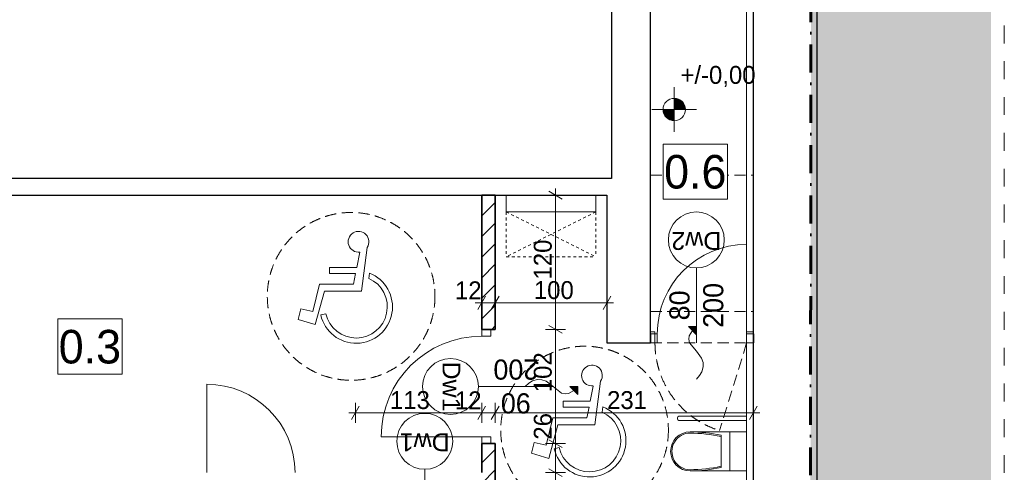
# Model space of a CAD drawing. Extents: x -613240 to -325500, y -25863 to 152403.
# Tile 56 of 254: x -421829 to -413019, y 27316 to 31361. Entities that reach past the tile are written whole.
import ezdxf

# ---------------------------------------------------------------- set-up
doc = ezdxf.new("R2010")
doc.units = 0
doc.header["$MEASUREMENT"] = 0
for name, pattern in [('Hidden Line', [50, 25, -25]), ('Krawędzie ukryte', [150, 100, -50]), ('Kreski i kropki', [450, 250, -100, 0, -100]), ('Przerywana', [320, 160, -160])]:
    doc.linetypes.add(name, pattern=pattern)
for name, color, linetype in [('A-Okna', 7, 'Continuous'), ('Arch zmurowania', 7, 'Continuous'), ('Arch ściany działowe', 7, 'Continuous'), ('Drzwi ArchiCAD', 7, 'Continuous'), ('INWENT RZĘDNE', 7, 'Continuous'), ('INWENT WYMIARY', 7, 'Continuous')]:
    doc.layers.add(name, color=color, linetype=linetype)
for name, color, linetype, lineweight, true_color in [('A-Okna_Nr_Pióra__9', 7, 'Continuous', 13, 0x3dad99), ('Arch opisy okien_Nr_Pióra__9', 7, 'Continuous', 13, 0x3dad99), ('Arch opisy_Nr_Pióra__9', 7, 'Continuous', 13, 0x3dad99), ('arch wypelnienia_Nr_Pióra__2', 7, 'Continuous', 13, 0x7f7f7f), ('Arch wyposarzenie_Nr_Pióra__2', 7, 'Continuous', 13, 0x7f7f7f), ('INWENT OPISY_Nr_Pióra__9', 7, 'Continuous', 13, 0x3dad99), ('INWENT.ŚCIANY_Nr_Pióra__2', 7, 'Continuous', 13, 0x7f7f7f)]:
    doc.layers.add(name, color=color, linetype=linetype, lineweight=lineweight, true_color=true_color)
for name, color, linetype, lineweight in [('Arch opisy_Nr_Pióra__21', 7, 'Continuous', 9), ('Arch wyposazenie_Nr_Pióra__21', 7, 'Continuous', 9), ('Arch zmurowania_Nr_Pióra__21', 7, 'Continuous', 9), ('Arch zmurowania_Nr_Pióra__27', 7, 'Continuous', 35), ('Arch ściany działowe_Nr_Pióra__27', 7, 'Continuous', 35), ('Arch ściany zewnętrzne_Nr_Pióra__21', 7, 'Continuous', 9), ('Drzwi ArchiCAD_Nr_Pióra__21', 7, 'Continuous', 9), ('Drzwi ArchiCAD_Nr_Pióra__27', 7, 'Continuous', 35), ('INWENT KONST. DREWNIANA_Nr_Pióra__20', 1, 'Continuous', 60), ('INWENT OPISY_Nr_Pióra__21', 7, 'Continuous', 9), ('INWENT RZĘDNE_Nr_Pióra__21', 7, 'Continuous', 9), ('INWENT WYMIARY_Nr_Pióra__21', 7, 'Continuous', 9), ('INWENT. DRZWI_Nr_Pióra__5', 7, 'Continuous', 13), ('INWENT.ŚCIANY_Nr_Pióra__1', 7, 'Continuous', 25), ('INWENT.ŚCIANY_Nr_Pióra__21', 7, 'Continuous', 9), ('Istniejące stropy_Nr_Pióra__5', 7, 'Continuous', 13)]:
    doc.layers.add(name, color=color, linetype=linetype, lineweight=lineweight)
doc.styles.add('GENERATED_STYLE_1', font='txt')
doc.styles.add('GENERATED_STYLE_10', font='arial.ttf')
doc.styles.add('GENERATED_STYLE_2', font='txt')
doc.styles.add('GENERATED_STYLE_3', font='txt')
doc.styles.add('GENERATED_STYLE_6', font='txt')
doc.dimstyles.new('GENERATED_STYLE__2', dxfattribs={"dimtxt": 160.000002, "dimasz": 91.2, "dimexe": 0.18, "dimexo": 0, "dimgap": 0.09, "dimtad": 1, "dimtih": 1, "dimtoh": 1, "dimdec": 0, "dimlfac": 0.1, "dimzin": 0, "dimdsep": 46, "dimtxsty": 'GENERATED_STYLE_1', "dimblk": 'ARROWHEAD_2', "dimblk1": 'ARROWHEAD_2', "dimblk2": 'ARROWHEAD_2', "dimcen": 0.09, "dimclrd": 7, "dimclre": 7, "dimclrt": 7, "dimazin": 0, "dimtfac": 1, "dimtdec": 4, "dimtmove": 0, "dimatfit": 3, "dimfxl": 0, "dimtolj": 1, "dimtzin": 0, "dimarcsym": 0})
doc.dimstyles.new('GENERATED_STYLE__3', dxfattribs={"dimtxt": 160.000002, "dimasz": 91.2, "dimexe": 0.18, "dimexo": 0, "dimgap": 0.09, "dimtad": 1, "dimdec": 0, "dimlfac": 0.1, "dimzin": 0, "dimdsep": 46, "dimtxsty": 'GENERATED_STYLE_1', "dimblk": 'ARROWHEAD_2', "dimblk1": 'ARROWHEAD_2', "dimblk2": 'ARROWHEAD_2', "dimcen": 0.09, "dimclrd": 7, "dimclre": 7, "dimclrt": 7, "dimazin": 0, "dimtfac": 1, "dimtdec": 4, "dimtmove": 0, "dimatfit": 3, "dimfxl": 0, "dimtolj": 1, "dimtzin": 0, "dimarcsym": 0})
pattern_1 = [(45, (0, 0), (-91.92388, 91.92388), [])]

# ---------------------------------------------------------------- blocks, each defined once
blk = doc.blocks.new('D1 Drzwi proste 14')
at = {"layer": 'Drzwi ArchiCAD_Nr_Pióra__21', "linetype": 'Continuous'}
for p, q in [((450, 0), (450, 900)), ((-450, 0), (-510, 0)), ((-510, 0), (-510, -80)), ((-450, -80), (-450, 0)), ((510, 0), (450, 0)), ((450, 0), (450, -80)), ((510, -80), (510, 0)), ((-510, -80), (-450, -80)), ((450, -80), (510, -80))]:
    blk.add_line(p, q, dxfattribs=at)
blk.add_arc((450, 0), 900, 90, 180, dxfattribs=at)
at = {"layer": 'Drzwi ArchiCAD_Nr_Pióra__27', "linetype": 'Continuous'}
for p, q in [((-510, 0), (-510, -80)), ((510, 0), (510, -80))]:
    blk.add_line(p, q, dxfattribs=at)
blk = doc.blocks.new('Ściana_2', base_point=(-417694.9, 29792.6))
at = {"layer": 'Arch zmurowania_Nr_Pióra__21', "linetype": 'Continuous'}
h = blk.add_hatch(dxfattribs=at)
h.set_pattern_fill('Common_Brick', color=256, style=0, pattern_type=2)
h.set_pattern_definition(pattern_1)
h.paths.add_polyline_path([(-417694.9, 29792.6), (-417694.9, 28592.6), (-417614.9, 28592.6), (-417574.9, 28592.6), (-417574.9, 29792.6)], flags=0)
h = blk.add_hatch(dxfattribs=at)
h.set_pattern_fill('Common_Brick', color=256, style=0, pattern_type=2)
h.set_pattern_definition(pattern_1)
h.paths.add_polyline_path([(-417694.9, 26132.6), (-417574.9, 26302.6), (-417574.9, 27572.6), (-417614.9, 27572.6), (-417694.9, 27572.6)], flags=0)
at = {"layer": 'Arch zmurowania_Nr_Pióra__27', "linetype": 'Continuous'}
for p, q in [((-417694.9, 29792.6), (-417694.9, 28592.6)), ((-417574.9, 29792.6), (-417694.9, 29792.6)), ((-417574.9, 28592.6), (-417574.9, 29792.6)), ((-417694.9, 28592.6), (-417614.9, 28592.6)), ((-417614.9, 28592.6), (-417574.9, 28592.6)), ((-417694.9, 27572.6), (-417614.9, 27572.6)), ((-417694.9, 27572.6), (-417694.9, 27312.6)), ((-417614.9, 27572.6), (-417574.9, 27572.6)), ((-417574.9, 26302.6), (-417574.9, 27572.6)), ((-417694.9, 27192.6), (-417694.9, 26132.6))]:
    blk.add_line(p, q, dxfattribs=at)
at = {"layer": 'Drzwi ArchiCAD', "color": 8, "linetype": 'Continuous', "lineweight": 13, "true_color": 0x7f7f7f, "xscale": -1, "zscale": 1000, "rotation": 89.99999999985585}
blk.add_blockref('D1 Drzwi proste 14', (-417694.9, 28082.6), dxfattribs=at)
blk = doc.blocks.new('D1 Drzwi proste 14_3')
at = {"layer": 'Drzwi ArchiCAD_Nr_Pióra__21', "linetype": 'Continuous'}
for p, q in [((400, 0), (400, 800)), ((-400, 0), (-460, 0)), ((-460, 0), (-460, -80)), ((-400, -80), (-400, 0)), ((460, 0), (400, 0)), ((400, 0), (400, -80)), ((460, -80), (460, 0)), ((-460, -80), (-400, -80)), ((400, -80), (460, -80))]:
    blk.add_line(p, q, dxfattribs=at)
blk.add_arc((400, 0), 800, 90, 180, dxfattribs=at)
at = {"layer": 'Drzwi ArchiCAD_Nr_Pióra__27', "linetype": 'Continuous'}
for p, q in [((-460, 0), (-460, -80)), ((460, 0), (460, -80))]:
    blk.add_line(p, q, dxfattribs=at)
blk = doc.blocks.new('Ściana_5', base_point=(-415264.9, 28552.6))
at = {"layer": 'Arch ściany działowe_Nr_Pióra__27', "linetype": 'Continuous'}
for p, q in [((-416184.9, 28552.6), (-416184.9, 28472.6)), ((-415264.9, 28552.6), (-415264.9, 28472.6))]:
    blk.add_line(p, q, dxfattribs=at)
at = {"layer": 'Drzwi ArchiCAD', "color": 8, "linetype": 'Continuous', "lineweight": 13, "true_color": 0x7f7f7f, "zscale": 1000}
blk.add_blockref('D1 Drzwi proste 14_3', (-415724.9, 28552.6), dxfattribs=at)
blk = doc.blocks.new('Krzywa_1', base_point=(-417305.5, 28082.6))
at = {"layer": 'A-Okna_Nr_Pióra__9', "linetype": 'Continuous'}
blk.add_hatch(color=256, dxfattribs=at).paths.add_polyline_path([(-416834.9, 28082.6), (-416834.5, 28011.9), (-416905.6, 28082.2)], flags=0)
for p, q in [((-416834.9, 28082.6), (-416905.6, 28082.2)), ((-416834.5, 28011.9), (-416905.6, 28082.2)), ((-416834.9, 28082.6), (-416834.5, 28011.9))]:
    blk.add_line(p, q, dxfattribs=at)
at = {"layer": 'A-Okna_Nr_Pióra__9', "linetype": 'Continuous', "flags": 128}
blk.add_lwpolyline([(-417305.5, 28082.6), (-417274.4, 28111.8), (-417239.3, 28133), (-417194.6, 28145.2), (-417155.9, 28142.7), (-417119.5, 28129.7), (-417054.9, 28082.6), (-416981.6, 28023), (-416949.6, 28015.9), (-416919.8, 28019.9), (-416870.1, 28047.1)], dxfattribs=at)
blk = doc.blocks.new('Krzywa_3', base_point=(-415774.9, 28148.7))
at = {"layer": 'A-Okna_Nr_Pióra__9', "linetype": 'Continuous'}
blk.add_hatch(color=256, dxfattribs=at).paths.add_polyline_path([(-415774.9, 28619.3), (-415775.4, 28548.6), (-415845.7, 28619.7)], flags=0)
for p, q in [((-415774.9, 28619.3), (-415845.7, 28619.7)), ((-415775.4, 28548.6), (-415845.7, 28619.7)), ((-415774.9, 28619.3), (-415775.4, 28548.6))]:
    blk.add_line(p, q, dxfattribs=at)
at = {"layer": 'A-Okna_Nr_Pióra__9', "linetype": 'Continuous', "flags": 128}
blk.add_lwpolyline([(-415774.9, 28148.7), (-415745.8, 28179.8), (-415724.5, 28214.9), (-415712.3, 28259.6), (-415714.9, 28298.3), (-415727.8, 28334.8), (-415774.9, 28399.3), (-415834.6, 28472.6), (-415841.7, 28504.6), (-415837.7, 28534.5), (-415810.5, 28584.1)], dxfattribs=at)
blk = doc.blocks.new('*D473')
at = {"layer": 'INWENT WYMIARY_Nr_Pióra__21', "linetype": 'Continuous'}
for p, q in [((-417694.9, 28740.2), (-417694.9, 28920.2)), ((-417574.9, 28740.2), (-417574.9, 28920.2)), ((-417753.6, 28830.2), (-417694.9, 28830.2)), ((-417660.3, 28890.2), (-417729.6, 28770.2)), ((-417694.9, 28830.2), (-417574.9, 28830.2)), ((-417540.3, 28890.2), (-417609.6, 28770.2))]:
    blk.add_line(p, q, dxfattribs=at)
at = {"layer": 'INWENT WYMIARY_Nr_Pióra__21', "char_height": 160, "attachment_point": 7, "style": 'GENERATED_STYLE_1'}
for s, insert in [('{12}', (-417934.4, 28862.2)), ('{100}', (-417228.5, 28862.2))]:
    blk.add_mtext(s, dxfattribs=dict(at, insert=insert))
blk = doc.blocks.new('ARROWHEAD_2')
at = {"color": 0, "linetype": 'Continuous', "lineweight": 0}
for p, q in [((0, 0), (-1, 0)), ((-0.378, -0.655), (0.378, 0.655))]:
    blk.add_line(p, q, dxfattribs=at)
blk = doc.blocks.new('*D474')
at = {"layer": 'INWENT WYMIARY_Nr_Pióra__21', "linetype": 'Continuous'}
for p, q in [((-417574.9, 28740.2), (-417574.9, 28920.2)), ((-416574.9, 28740.2), (-416574.9, 28920.2)), ((-417540.3, 28890.2), (-417609.6, 28770.2)), ((-417574.9, 28830.2), (-416574.9, 28830.2)), ((-416609.6, 28770.2), (-416540.3, 28890.2)), ((-416574.9, 28830.2), (-416516.3, 28830.2))]:
    blk.add_line(p, q, dxfattribs=at)
at = {"layer": 'INWENT WYMIARY_Nr_Pióra__21', "char_height": 160, "attachment_point": 7, "style": 'GENERATED_STYLE_1'}
for s, insert in [('{12}', (-417934.4, 28862.2)), ('{100}', (-417228.5, 28862.2))]:
    blk.add_mtext(s, dxfattribs=dict(at, insert=insert))
blk = doc.blocks.new('*D475')
at = {"layer": 'INWENT WYMIARY_Nr_Pióra__21', "linetype": 'Continuous'}
for p, q in [((-417094.7, 27227.3), (-416974.7, 27158)), ((-416944.7, 27192.6), (-417124.7, 27192.6)), ((-417034.7, 26302.6), (-417034.7, 27192.6)), ((-416944.7, 26302.6), (-417124.7, 26302.6)), ((-417094.7, 26337.3), (-416974.7, 26268)), ((-417034.7, 26243.9), (-417034.7, 26302.6))]:
    blk.add_line(p, q, dxfattribs=at)
at = {"layer": 'INWENT WYMIARY_Nr_Pióra__21', "char_height": 160, "attachment_point": 7, "rotation": 90, "style": 'GENERATED_STYLE_1'}
for s, insert in [('{120}', (-417066.7, 29039)), ('{102}', (-417066.7, 28031.4)), ('{26}', (-417066.7, 27607.3)), ('{12}', (-417066.7, 26953.1)), ('{89}', (-417066.7, 26542.8))]:
    blk.add_mtext(s, dxfattribs=dict(at, insert=insert))
blk = doc.blocks.new('*D476')
at = {"layer": 'INWENT WYMIARY_Nr_Pióra__21', "linetype": 'Continuous'}
for p, q in [((-416944.7, 27312.6), (-417124.7, 27312.6)), ((-417094.7, 27347.3), (-416974.7, 27278)), ((-417034.7, 27192.6), (-417034.7, 27312.6)), ((-417094.7, 27227.3), (-416974.7, 27158)), ((-416944.7, 27192.6), (-417124.7, 27192.6))]:
    blk.add_line(p, q, dxfattribs=at)
at = {"layer": 'INWENT WYMIARY_Nr_Pióra__21', "char_height": 160, "attachment_point": 7, "rotation": 90, "style": 'GENERATED_STYLE_1'}
for s, insert in [('{120}', (-417066.7, 29039)), ('{102}', (-417066.7, 28031.4)), ('{26}', (-417066.7, 27607.3)), ('{12}', (-417066.7, 26953.1)), ('{89}', (-417066.7, 26542.8))]:
    blk.add_mtext(s, dxfattribs=dict(at, insert=insert))
blk = doc.blocks.new('*D477')
at = {"layer": 'INWENT WYMIARY_Nr_Pióra__21', "linetype": 'Continuous'}
for p, q in [((-417094.7, 27607.3), (-416974.7, 27538)), ((-416944.7, 27572.6), (-417124.7, 27572.6)), ((-417034.7, 27312.6), (-417034.7, 27572.6)), ((-416944.7, 27312.6), (-417124.7, 27312.6)), ((-417094.7, 27347.3), (-416974.7, 27278))]:
    blk.add_line(p, q, dxfattribs=at)
at = {"layer": 'INWENT WYMIARY_Nr_Pióra__21', "char_height": 160, "attachment_point": 7, "rotation": 90, "style": 'GENERATED_STYLE_1'}
for s, insert in [('{120}', (-417066.7, 29039)), ('{102}', (-417066.7, 28031.4)), ('{26}', (-417066.7, 27607.3)), ('{12}', (-417066.7, 26953.1)), ('{89}', (-417066.7, 26542.8))]:
    blk.add_mtext(s, dxfattribs=dict(at, insert=insert))
blk = doc.blocks.new('*D478')
at = {"layer": 'INWENT WYMIARY_Nr_Pióra__21', "linetype": 'Continuous'}
for p, q in [((-416944.7, 28592.6), (-417124.7, 28592.6)), ((-417094.7, 28627.3), (-416974.7, 28558)), ((-417034.7, 27572.6), (-417034.7, 28592.6)), ((-417094.7, 27607.3), (-416974.7, 27538)), ((-416944.7, 27572.6), (-417124.7, 27572.6))]:
    blk.add_line(p, q, dxfattribs=at)
at = {"layer": 'INWENT WYMIARY_Nr_Pióra__21', "char_height": 160, "attachment_point": 7, "rotation": 90, "style": 'GENERATED_STYLE_1'}
for s, insert in [('{120}', (-417066.7, 29039)), ('{102}', (-417066.7, 28031.4)), ('{26}', (-417066.7, 27607.3)), ('{12}', (-417066.7, 26953.1)), ('{89}', (-417066.7, 26542.8))]:
    blk.add_mtext(s, dxfattribs=dict(at, insert=insert))
blk = doc.blocks.new('*D479')
at = {"layer": 'INWENT WYMIARY_Nr_Pióra__21', "linetype": 'Continuous'}
for p, q in [((-416944.7, 29792.6), (-417124.7, 29792.6)), ((-416974.7, 29758), (-417094.7, 29827.3)), ((-417034.7, 29792.6), (-417034.7, 29851.3)), ((-417034.7, 28592.6), (-417034.7, 29792.6)), ((-416944.7, 28592.6), (-417124.7, 28592.6)), ((-417094.7, 28627.3), (-416974.7, 28558))]:
    blk.add_line(p, q, dxfattribs=at)
at = {"layer": 'INWENT WYMIARY_Nr_Pióra__21', "char_height": 160, "attachment_point": 7, "rotation": 90, "style": 'GENERATED_STYLE_1'}
for s, insert in [('{120}', (-417066.7, 29039)), ('{102}', (-417066.7, 28031.4)), ('{26}', (-417066.7, 27607.3)), ('{12}', (-417066.7, 26953.1)), ('{89}', (-417066.7, 26542.8))]:
    blk.add_mtext(s, dxfattribs=dict(at, insert=insert))
blk = doc.blocks.new('*D674')
at = {"layer": 'INWENT WYMIARY_Nr_Pióra__21', "linetype": 'Continuous'}
for p, q in [((-418824.9, 27756.9), (-418824.9, 27936.9)), ((-417694.9, 27756.9), (-417694.9, 27936.9)), ((-418883.6, 27846.9), (-418824.9, 27846.9)), ((-418790.3, 27906.9), (-418859.6, 27786.9)), ((-418824.9, 27846.9), (-417694.9, 27846.9)), ((-417660.3, 27906.9), (-417729.6, 27786.9))]:
    blk.add_line(p, q, dxfattribs=at)
at = {"layer": 'INWENT WYMIARY_Nr_Pióra__21', "char_height": 160, "attachment_point": 7, "style": 'GENERATED_STYLE_1'}
for s, insert in [('{113}', (-418515.9, 27878.9)), ('{12}', (-417934.4, 27878.9)), ('{231}', (-416573.5, 27878.9))]:
    blk.add_mtext(s, dxfattribs=dict(at, insert=insert))
blk = doc.blocks.new('*D675')
at = {"layer": 'INWENT WYMIARY_Nr_Pióra__21', "linetype": 'Continuous'}
for p, q in [((-417694.9, 27756.9), (-417694.9, 27936.9)), ((-417574.9, 27756.9), (-417574.9, 27936.9)), ((-417660.3, 27906.9), (-417729.6, 27786.9)), ((-417694.9, 27846.9), (-417574.9, 27846.9)), ((-417540.3, 27906.9), (-417609.6, 27786.9))]:
    blk.add_line(p, q, dxfattribs=at)
at = {"layer": 'INWENT WYMIARY_Nr_Pióra__21', "char_height": 160, "attachment_point": 7, "style": 'GENERATED_STYLE_1'}
for s, insert in [('{113}', (-418515.9, 27878.9)), ('{12}', (-417934.4, 27878.9)), ('{231}', (-416573.5, 27878.9))]:
    blk.add_mtext(s, dxfattribs=dict(at, insert=insert))
blk = doc.blocks.new('*D676')
at = {"layer": 'INWENT WYMIARY_Nr_Pióra__21', "linetype": 'Continuous'}
for p, q in [((-417574.9, 27756.9), (-417574.9, 27936.9)), ((-415264.9, 27756.9), (-415264.9, 27936.9)), ((-417540.3, 27906.9), (-417609.6, 27786.9)), ((-417574.9, 27846.9), (-415264.9, 27846.9)), ((-415299.6, 27786.9), (-415230.3, 27906.9)), ((-415264.9, 27846.9), (-415206.3, 27846.9))]:
    blk.add_line(p, q, dxfattribs=at)
at = {"layer": 'INWENT WYMIARY_Nr_Pióra__21', "char_height": 160, "attachment_point": 7, "style": 'GENERATED_STYLE_1'}
for s, insert in [('{113}', (-418515.9, 27878.9)), ('{12}', (-417934.4, 27878.9)), ('{231}', (-416573.5, 27878.9))]:
    blk.add_mtext(s, dxfattribs=dict(at, insert=insert))
blk = doc.blocks.new('Koty wysokościowe_9', base_point=(-415972.4, 30558.3))
at = {"layer": 'INWENT RZĘDNE_Nr_Pióra__21', "linetype": 'Continuous'}
for points in [[(-415972.4, 30558.3), (-415872.4, 30558.3), (-415880, 30596.6), (-415901.7, 30629), (-415934.1, 30650.7), (-415972.4, 30658.3)], [(-415972.4, 30558.3), (-416072.4, 30558.3), (-416064.8, 30520), (-416043.1, 30487.6), (-416010.7, 30465.9), (-415972.4, 30458.3)]]:
    blk.add_hatch(color=256, dxfattribs=at).paths.add_polyline_path(points, flags=0)
for p, q in [((-415972.4, 30358.3), (-415972.4, 30758.3)), ((-416172.4, 30558.3), (-415772.4, 30558.3))]:
    blk.add_line(p, q, dxfattribs=at)
blk.add_circle((-415972.4, 30558.3), 100, dxfattribs=at)
at = {"layer": 'INWENT RZĘDNE_Nr_Pióra__21', "insert": (-415917.1, 30758.3), "char_height": 160, "attachment_point": 7, "style": 'GENERATED_STYLE_2'}
blk.add_mtext('{+/-0,00}', dxfattribs=at)

msp = doc.modelspace()

# ---------------------------------------------------------------- hatches: boundary and pattern name
at = {"layer": 'arch wypelnienia_Nr_Pióra__2', "linetype": 'Continuous', "lineweight": 0, "true_color": 0x1f1f1f}
msp.add_hatch(color=250, dxfattribs=at).paths.add_polyline_path([(-414758.1, 22722.6), (-414743.4, 37352.6), (-413139.4, 37352.6), (-413139.4, 36932.6), (-413139.4, 23142.6), (-413139.4, 22722.6)], flags=0)

# ---------------------------------------------------------------- linework, layer by layer
at = {"layer": 'Arch opisy okien_Nr_Pióra__9', "linetype": 'Continuous'}
msp.add_circle((-415774.9, 29392.6), 250, dxfattribs=at)
at = {"layer": 'Arch opisy_Nr_Pióra__21', "linetype": 'Krawędzie ukryte'}
for centre in [(-418863.5, 28888.2), (-416774.9, 27692.6)]:
    msp.add_circle(centre, 750, dxfattribs=at)
at = {"layer": 'Arch opisy_Nr_Pióra__9', "linetype": 'Continuous'}
for p, q in [((-417724.9, 28082.6), (-417054.9, 28082.6)), ((-418204.9, 27342.6), (-418204.9, 26672.6))]:
    msp.add_line(p, q, dxfattribs=at)
for centre in [(-417974.9, 28082.6), (-418204.9, 27592.6)]:
    msp.add_circle(centre, 250, dxfattribs=at)
at = {"layer": 'Arch wyposarzenie_Nr_Pióra__2', "linetype": 'Continuous'}
for p, q in [((-418812.7, 29147.2), (-418785.1, 29282)), ((-418719.8, 29325.2), (-418771.9, 28936.1)), ((-419056.2, 29146.2), (-418812.7, 29147.2)), ((-419056, 29093), (-419056.2, 29146.2)), ((-418823.5, 29093.9), (-419056, 29093)), ((-418843, 28998.7), (-418823.5, 29093.9)), ((-418698.9, 29096.6), (-418705.3, 29048.9)), ((-419206.2, 28753), (-419146.1, 28997.4)), ((-419146.1, 28997.4), (-418843, 28998.7)), ((-419102.5, 28934.7), (-419184, 28635.5)), ((-418771.9, 28936.1), (-419102.5, 28934.7)), ((-419337.7, 28682.1), (-419314.5, 28776.6)), ((-419314.5, 28776.6), (-419206.2, 28753)), ((-419135.6, 28722.3), (-419090.3, 28732.6)), ((-419184, 28635.5), (-419337.7, 28682.1)), ((-416631.3, 28129.6), (-416683.4, 27740.5)), ((-416724.1, 27951.7), (-416696.6, 28086.5)), ((-416967.6, 27950.7), (-416724.1, 27951.7)), ((-416967.4, 27897.4), (-416967.6, 27950.7)), ((-416735, 27898.3), (-416967.4, 27897.4)), ((-416754.5, 27803.1), (-416735, 27898.3)), ((-416610.4, 27901), (-416616.8, 27853.3)), ((-417117.7, 27557.4), (-417057.6, 27801.9)), ((-417057.6, 27801.9), (-416754.5, 27803.1)), ((-417014, 27739.1), (-417095.4, 27439.9)), ((-416683.4, 27740.5), (-417014, 27739.1)), ((-417249.2, 27486.5), (-417225.9, 27581)), ((-417225.9, 27581), (-417117.7, 27557.4)), ((-417095.4, 27439.9), (-417249.2, 27486.5)), ((-417047, 27526.8), (-417001.7, 27537))]:
    msp.add_line(p, q, dxfattribs=at)
for centre, major_axis, start_param, end_param in [((-418797.3, 29376.4), (-92.9, 0), 2.558169, 7.982569), ((-418818.5, 28794.3), (-325.1, 0), 0.223268, 4.335653), ((-418818.5, 28794.3), (-278.7, 0), 0.223268, 4.29399), ((-416708.8, 28180.8), (-92.9, 0), 2.558169, 7.982569), ((-416730, 27598.7), (-325.1, 0), 0.223268, 4.335653), ((-416730, 27598.7), (-278.7, 0), 0.223268, 4.29399)]:
    msp.add_ellipse(centre, major_axis=major_axis, ratio=0.999933, start_param=start_param, end_param=end_param, dxfattribs=at)
at = {"layer": 'Arch wyposazenie_Nr_Pióra__21', "linetype": 'Continuous'}
for p, q in [((-417474.9, 29792.6), (-417474.9, 29642.6)), ((-416674.9, 29642.6), (-416674.9, 29792.6)), ((-417474.9, 29642.6), (-416674.9, 29642.6)), ((-415324.9, 27817.6), (-415924.9, 27817.6)), ((-415324.9, 27777.6), (-415924.9, 27777.6)), ((-415831.1, 27677.6), (-415474.9, 27677.6)), ((-415474.9, 27677.6), (-415474.9, 27327.6)), ((-415474.9, 27677.6), (-415324.9, 27677.6)), ((-415552.7, 27357.8), (-415552.7, 27647.4)), ((-415831.1, 27327.6), (-415474.9, 27327.6)), ((-415474.9, 27327.6), (-415324.9, 27327.6))]:
    msp.add_line(p, q, dxfattribs=at)
at = {"layer": 'Arch wyposazenie_Nr_Pióra__21', "linetype": 'Hidden Line'}
for p, q in [((-416674.9, 29642.6), (-417474.9, 29242.6)), ((-417474.9, 29642.6), (-417474.9, 29242.6)), ((-417474.9, 29642.6), (-416674.9, 29242.6)), ((-416674.9, 29642.6), (-416674.9, 29242.6)), ((-417474.9, 29242.6), (-416674.9, 29242.6))]:
    msp.add_line(p, q, dxfattribs=at)
at = {"layer": 'Arch wyposazenie_Nr_Pióra__21', "linetype": 'Continuous'}
msp.add_arc((-415924.9, 27797.6), 20, 90, 270, dxfattribs=at)
for centre, major_axis, start_param, end_param in [((-415831.1, 27502.6), (0, -175), 3.141593, 6.283185), ((-415831.1, 27502.6), (0, -163.6), 3.126427, 6.283185), ((-415851.1, 26176.4), (0, -1489.9), 2.938667, 3.128195), ((-415851.1, 26176.4), (0, -1501.3), 2.940225, 3.128195), ((-415851.1, 28828.8), (0, -1489.9), 0.013398, 0.202926), ((-415851.1, 28828.8), (0, -1501.3), 0.013398, 0.201367)]:
    msp.add_ellipse(centre, major_axis=major_axis, ratio=0.99359, start_param=start_param, end_param=end_param, dxfattribs=at)
at = {"layer": 'Arch ściany zewnętrzne_Nr_Pióra__21', "linetype": 'Continuous'}
msp.add_line((-415324.9, 27327.6), (-415324.9, 27677.6), dxfattribs=at)
at = {"layer": 'INWENT KONST. DREWNIANA_Nr_Pióra__20', "linetype": 'Kreski i kropki'}
msp.add_line((-414738.3, 42392), (-414762.2, 18669.5), dxfattribs=at)
at = {"layer": 'INWENT OPISY_Nr_Pióra__21', "linetype": 'Przerywana'}
msp.add_line((-413019.4, 18669.5), (-413019.4, 42373.7), dxfattribs=at)
at = {"layer": 'INWENT OPISY_Nr_Pióra__9', "linetype": 'Continuous'}
msp.add_line((-415774.9, 29142.6), (-415774.9, 28472.6), dxfattribs=at)
at = {"layer": 'INWENT. DRZWI_Nr_Pióra__5', "linetype": 'Continuous'}
msp.add_line((-420154.9, 27312.6), (-420154.9, 28102.6), dxfattribs=at)
msp.add_arc((-420154.9, 27312.6), 790, 0, 90, dxfattribs=at)
at = {"layer": 'INWENT.ŚCIANY_Nr_Pióra__1', "linetype": 'Continuous'}
for p, q in [((-414694.9, 23142.6), (-414694.9, 36932.6)), ((-416534.9, 32732.6), (-416534.9, 29942.6)), ((-416184.9, 28472.6), (-416184.9, 32032.6)), ((-415264.9, 26302.6), (-415264.9, 32032.6)), ((-416534.9, 29942.6), (-425214.9, 29942.6)), ((-425214.9, 29792.6), (-416574.9, 29792.6)), ((-416574.9, 29792.6), (-416574.9, 28472.6)), ((-416574.9, 28472.6), (-416184.9, 28472.6))]:
    msp.add_line(p, q, dxfattribs=at)
at = {"layer": 'INWENT.ŚCIANY_Nr_Pióra__2', "linetype": 'Krawędzie ukryte'}
for p, q in [((-416144.9, 28572.6), (-416184.9, 28572.6)), ((-416144.9, 28472.6), (-416144.9, 28572.6)), ((-415324.9, 28472.6), (-415324.9, 28572.6)), ((-415324.9, 28572.6), (-415264.9, 28572.6)), ((-416184.9, 28472.6), (-416144.9, 28472.6)), ((-415324.9, 28472.6), (-415566.6, 27689)), ((-415264.9, 28472.6), (-415324.9, 28472.6))]:
    msp.add_line(p, q, dxfattribs=at)
msp.add_arc((-415324.9, 28472.6), 820, 180, 252.86037, dxfattribs=at)
at = {"layer": 'INWENT.ŚCIANY_Nr_Pióra__21', "linetype": 'Continuous'}
msp.add_line((-415324.9, 26302.6), (-415324.9, 31566.3), dxfattribs=at)
at = {"layer": 'Istniejące stropy_Nr_Pióra__5', "linetype": 'Krawędzie ukryte'}
for p, q in [((-416184.9, 29972.6), (-415264.9, 29972.6)), ((-416184.9, 28752.6), (-415264.9, 28752.6)), ((-416184.9, 28472.6), (-415264.9, 28472.6))]:
    msp.add_line(p, q, dxfattribs=at)

# ---------------------------------------------------------------- block references
at = {"layer": 'A-Okna', "color": 135, "linetype": 'Continuous', "lineweight": 13, "true_color": 0x3dad99}
for name, p in [('Krzywa_3', (-415774.9, 28148.7)), ('Krzywa_1', (-417305.5, 28082.6))]:
    msp.add_blockref(name, p, dxfattribs=at)
at = {"layer": 'Arch zmurowania'}
msp.add_blockref('Ściana_2', (-417694.9, 29792.6), dxfattribs=at)
at = {"layer": 'Arch ściany działowe'}
msp.add_blockref('Ściana_5', (-415264.9, 28552.6), dxfattribs=at)
at = {"layer": 'INWENT RZĘDNE'}
msp.add_blockref('Koty wysokościowe_9', (-415972.4, 30558.3), dxfattribs=at)

# ---------------------------------------------------------------- texts
at = {"layer": 'Arch opisy okien_Nr_Pióra__9', "linetype": 'Continuous', "char_height": 160, "attachment_point": 2, "style": 'GENERATED_STYLE_10'}
for s, insert, rotation in [('{Dw2}', (-415774.9, 29303.5), 180), ('{Dw1}', (-417885.8, 28082.6), 270), ('{Dw1}', (-418204.9, 27503.5), 180)]:
    msp.add_mtext(s, dxfattribs=dict(at, insert=insert, rotation=rotation))
at = {"layer": 'INWENT OPISY_Nr_Pióra__9', "linetype": 'Continuous', "char_height": 180, "width": 1346.334, "attachment_point": 2, "line_spacing_factor": 1.007146, "style": 'GENERATED_STYLE_6'}
for s, insert, rotation in [('{80\\P200}', (-416015.8, 28807.6), 90), ('{90\\P200}', (-417389.9, 27841.8), 180)]:
    msp.add_mtext(s, dxfattribs=dict(at, insert=insert, rotation=rotation))

# ---------------------------------------------------------------- dimensions: what is measured, and where the dimension line sits
at = {"layer": 'INWENT WYMIARY', "linetype": 'Continuous'}
for base, p1, p2, picture, middle in [((-417694.9, 28830.2), (-417574.9, 27962.6), (-416574.9, 29792.6), '*D474', (-417046.4, 28942.2)), ((-417694.9, 28830.2), (-417694.9, 27962.6), (-417574.9, 27962.6), '*D473', (-417813, 28942.2)), ((-418824.9, 27846.9), (-418824.9, 27312.6), (-417694.9, 27962.6), '*D674', (-418341.9, 27958.9)), ((-418824.9, 27846.9), (-417694.9, 27962.6), (-417574.9, 27962.6), '*D675', (-417813, 27958.9)), ((-418824.9, 27846.9), (-417574.9, 27962.6), (-415264.9, 26302.6), '*D676', (-416391.4, 27958.9))]:
    dim = msp.add_linear_dim(base=base, p1=p1, p2=p2, dimstyle='GENERATED_STYLE__2', dxfattribs=at)
    dim.commit()
    dim.dimension.update_dxf_attribs({"geometry": picture, "text_midpoint": middle})
for p1, p2, picture, middle in [((-417574.9, 28592.6), (-417261.2, 29792.6), '*D479', (-417146.7, 29221.1)), ((-417574.9, 26302.6), (-418259.9, 27192.6), '*D475', (-417146.7, 26664.2)), ((-418259.9, 27192.6), (-418259.9, 27312.6), '*D476', (-417146.7, 27074.5)), ((-418259.9, 27312.6), (-417574.9, 27572.6), '*D477', (-417146.7, 27728.7)), ((-417574.9, 27572.6), (-417574.9, 28592.6), '*D478', (-417146.7, 28213.5))]:
    dim = msp.add_linear_dim(base=(-417034.7, 26302.6), p1=p1, p2=p2, angle=90, dimstyle='GENERATED_STYLE__3', dxfattribs=at)
    dim.commit()
    dim.dimension.update_dxf_attribs({"geometry": picture, "text_midpoint": middle})

# ---------------------------------------------------------------- wipeouts: each hides what was drawn before it
at = {"linetype": 'Continuous', "ltscale": 1688639.473355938}
msp.add_wipeout([(-421488.8, 28686.3), (-420912.8, 28686.3), (-420912.8, 28192.2), (-421488.8, 28192.2)], dxfattribs=at).dxf.layer = 'INWENT OPISY_Nr_Pióra__21'

# ---------------------------------------------------------------- next in the draw order: linework, layer by layer
at = {"layer": 'INWENT OPISY_Nr_Pióra__21', "linetype": 'Continuous', "flags": 128}
msp.add_lwpolyline([(-421488.8, 28686.3), (-420912.8, 28686.3), (-420912.8, 28192.2), (-421488.8, 28192.2)], close=True, dxfattribs=at)

# ---------------------------------------------------------------- next in the draw order: texts
at = {"layer": 'INWENT OPISY_Nr_Pióra__21', "linetype": 'Continuous', "insert": (-421200.8, 28284.2), "char_height": 300, "attachment_point": 8, "style": 'GENERATED_STYLE_3'}
msp.add_mtext('{0.3 }', dxfattribs=at)

# ---------------------------------------------------------------- next in the draw order: wipeouts: each hides what was drawn before it
at = {"linetype": 'Continuous', "ltscale": 1667462.50979679}
msp.add_wipeout([(-416072.5, 30250), (-415496.5, 30250), (-415496.5, 29755.9), (-416072.5, 29755.9)], dxfattribs=at).dxf.layer = 'INWENT OPISY_Nr_Pióra__21'

# ---------------------------------------------------------------- next in the draw order: linework, layer by layer
at = {"layer": 'INWENT OPISY_Nr_Pióra__21', "linetype": 'Continuous', "flags": 128}
msp.add_lwpolyline([(-416072.5, 30250), (-415496.5, 30250), (-415496.5, 29755.9), (-416072.5, 29755.9)], close=True, dxfattribs=at)

# ---------------------------------------------------------------- next in the draw order: texts
at = {"layer": 'INWENT OPISY_Nr_Pióra__21', "linetype": 'Continuous', "insert": (-415784.5, 29847.8), "char_height": 300, "attachment_point": 8, "style": 'GENERATED_STYLE_3'}
msp.add_mtext('{0.6 }', dxfattribs=at)

doc.saveas('drawing.dxf')
